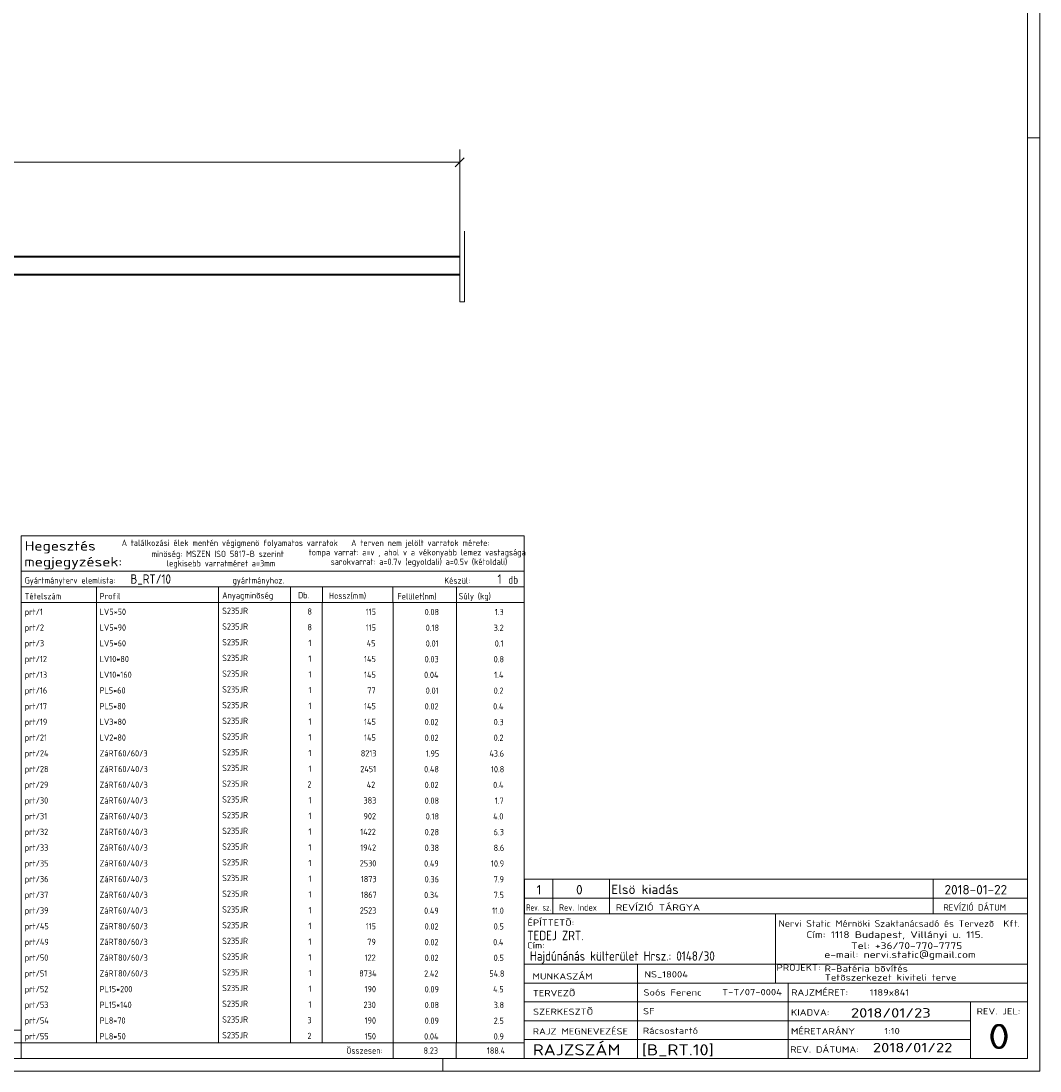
# Model space of a CAD drawing. Header units: millimetres. Extents: x 1 to 1188, y 1 to 840.
# Tile 5 of 6: x 864 to 1188, y 1 to 335. Entities that reach past the tile are written whole.
import ezdxf

# ---------------------------------------------------------------- set-up
doc = ezdxf.new("R2010")
doc.units = ezdxf.units.MM
doc.header["$LTSCALE"] = 0.6
doc.linetypes.add('XKITLINE00', pattern=[0])
doc.linetypes.add('XKITLINE02', pattern=[4, 2, -2])
for name, color, linetype, lineweight in [('DrawingSheet', 5, 'Continuous', 0), ('OtherObjectType', 1, 'Continuous', 0), ('Part', 2, 'Continuous', 0), ('Z-DIMENSIONS', 1, 'Continuous', 0)]:
    doc.layers.add(name, color=color, linetype=linetype, lineweight=lineweight)
doc.styles.add('ISOCPEUR', font='ISOCPEUR.TTF')

msp = doc.modelspace()

# ---------------------------------------------------------------- linework, layer by layer
at = {"layer": 'DrawingSheet', "color": 2, "linetype": 'XKITLINE00', "lineweight": 0}
for p, q in [((1188, 1), (1188, 840)), ((1188, 298), (1184, 298)), ((998, 1), (998, 5)), ((1, 1), (1188, 1))]:
    msp.add_line(p, q, dxfattribs=at)
at = {"layer": 'DrawingSheet', "color": 3, "linetype": 'XKITLINE00', "lineweight": 0}
for p, q in [((1184, 5), (1184, 836)), ((5, 5), (1184, 5))]:
    msp.add_line(p, q, dxfattribs=at)
at = {"layer": 'OtherObjectType', "color": 7, "linetype": 'XKITLINE00', "lineweight": 0}
for p, q in [((863.84, 160.08), (863.84, 171.33)), ((863.84, 171.33), (1023.84, 171.33)), ((1023.84, 171.33), (1023.84, 160.08)), ((863.84, 160.08), (1023.84, 160.08)), ((863.84, 160.08), (1023.84, 160.08)), ((863.84, 160.08), (863.84, 155.08)), ((1023.84, 160.08), (1023.84, 155.08)), ((863.84, 155.08), (1023.84, 155.08)), ((863.84, 155.08), (863.84, 150.08)), ((887.84, 155.08), (887.84, 150.08)), ((926.61, 150.08), (926.61, 155.08)), ((949.5, 155.08), (949.5, 150.08)), ((959.7, 155.08), (959.7, 150.2)), ((982.15, 155.08), (982.15, 150.08)), ((1002.33, 155.08), (1002.33, 150.08)), ((1023.84, 155.08), (1023.84, 150.08)), ((863.84, 150.08), (1023.84, 150.08)), ((863.84, 150.08), (863.84, 145.08)), ((887.84, 150.08), (887.84, 145.08)), ((926.61, 145.08), (926.61, 150.08)), ((949.5, 150.08), (949.5, 145.08)), ((959.67, 150.08), (959.67, 145.08)), ((982.18, 150.08), (982.18, 145.08)), ((1002.33, 150.08), (1002.33, 145.08)), ((1023.84, 150.08), (1023.84, 145.08)), ((863.84, 145.08), (863.84, 140.08)), ((887.84, 145.08), (887.84, 140.08)), ((926.61, 140.08), (926.61, 145.08)), ((949.5, 145.08), (949.5, 140.08)), ((959.67, 145.07), (959.67, 140.07)), ((982.18, 145.08), (982.18, 140.08)), ((1002.33, 145.08), (1002.33, 140.08)), ((1023.84, 145.08), (1023.84, 140.08)), ((863.84, 140.07), (863.84, 135.07)), ((887.84, 140.07), (887.84, 135.07)), ((926.61, 135.07), (926.61, 140.07)), ((949.5, 140.07), (949.5, 135.07)), ((959.67, 140.07), (959.67, 135.07)), ((982.18, 140.07), (982.18, 135.07)), ((1002.33, 140.07), (1002.33, 135.07)), ((1023.84, 140.07), (1023.84, 135.07)), ((863.84, 135.07), (863.84, 130.07)), ((887.84, 135.07), (887.84, 130.07)), ((926.61, 130.07), (926.61, 135.07)), ((949.5, 135.07), (949.5, 130.07)), ((959.67, 135.07), (959.67, 130.07)), ((982.18, 135.07), (982.18, 130.07)), ((1002.33, 135.07), (1002.33, 130.07)), ((1023.84, 135.07), (1023.84, 130.07)), ((863.84, 130.07), (863.84, 125.07)), ((887.84, 130.07), (887.84, 125.07)), ((926.61, 125.07), (926.61, 130.07)), ((949.5, 130.07), (949.5, 125.07)), ((959.67, 130.07), (959.67, 125.07)), ((982.18, 130.07), (982.18, 125.07)), ((1002.33, 130.07), (1002.33, 125.07)), ((1023.84, 130.07), (1023.84, 125.07)), ((863.84, 125.07), (863.84, 120.07)), ((887.84, 125.07), (887.84, 120.07)), ((926.61, 120.07), (926.61, 125.07)), ((949.5, 125.07), (949.5, 120.07)), ((959.67, 125.06), (959.67, 120.06)), ((982.18, 125.07), (982.18, 120.07)), ((1002.33, 125.07), (1002.33, 120.07)), ((1023.84, 125.07), (1023.84, 120.07)), ((863.84, 120.06), (863.84, 115.06)), ((887.84, 120.06), (887.84, 115.06)), ((926.61, 115.06), (926.61, 120.06)), ((949.5, 120.06), (949.5, 115.06)), ((959.67, 120.06), (959.67, 115.06)), ((982.18, 120.06), (982.18, 115.06)), ((1002.33, 120.06), (1002.33, 115.06)), ((1023.84, 120.06), (1023.84, 115.06)), ((863.84, 115.06), (863.84, 110.06)), ((887.84, 115.06), (887.84, 110.06)), ((926.61, 110.06), (926.61, 115.06)), ((949.5, 115.06), (949.5, 110.06)), ((959.67, 115.06), (959.67, 110.06)), ((982.18, 115.06), (982.18, 110.06)), ((1002.33, 115.06), (1002.33, 110.06)), ((1023.84, 115.06), (1023.84, 110.06)), ((863.84, 110.06), (863.84, 105.06)), ((887.84, 110.06), (887.84, 105.06)), ((926.61, 105.06), (926.61, 110.06)), ((949.5, 110.06), (949.5, 105.06)), ((959.67, 110.05), (959.67, 105.05)), ((982.18, 110.06), (982.18, 105.06)), ((1002.33, 110.06), (1002.33, 105.06)), ((1023.84, 110.06), (1023.84, 105.06)), ((863.84, 105.05), (863.84, 100.05)), ((887.84, 105.05), (887.84, 100.05)), ((926.61, 100.05), (926.61, 105.05)), ((949.5, 105.05), (949.5, 100.05)), ((959.67, 105.05), (959.67, 100.05)), ((982.18, 105.05), (982.18, 100.05)), ((1002.33, 105.05), (1002.33, 100.05)), ((1023.84, 105.05), (1023.84, 100.05)), ((863.84, 100.05), (863.84, 95.05)), ((887.84, 100.05), (887.84, 95.05)), ((926.61, 95.05), (926.61, 100.05)), ((949.5, 100.05), (949.5, 95.05)), ((959.67, 100.05), (959.67, 95.05)), ((982.18, 100.05), (982.18, 95.05)), ((1002.33, 100.05), (1002.33, 95.05)), ((1023.84, 100.05), (1023.84, 95.05)), ((863.84, 95.05), (863.84, 90.05)), ((887.84, 95.05), (887.84, 90.05)), ((926.61, 90.05), (926.61, 95.05)), ((949.5, 95.05), (949.5, 90.05)), ((959.67, 95.05), (959.67, 90.05)), ((982.18, 95.05), (982.18, 90.05)), ((1002.33, 95.05), (1002.33, 90.05)), ((1023.84, 95.05), (1023.84, 90.05)), ((863.84, 90.05), (863.84, 85.05)), ((887.84, 90.05), (887.84, 85.05)), ((926.61, 85.05), (926.61, 90.05)), ((949.5, 90.05), (949.5, 85.05)), ((959.67, 90.04), (959.67, 85.04)), ((982.18, 90.05), (982.18, 85.05)), ((1002.33, 90.05), (1002.33, 85.05)), ((1023.84, 90.05), (1023.84, 85.05)), ((863.84, 85.04), (863.84, 80.04)), ((887.84, 85.04), (887.84, 80.04)), ((926.61, 80.04), (926.61, 85.04)), ((949.5, 85.04), (949.5, 80.04)), ((959.67, 85.04), (959.67, 80.04)), ((982.18, 85.04), (982.18, 80.04)), ((1002.33, 85.04), (1002.33, 80.04)), ((1023.84, 85.04), (1023.84, 80.04)), ((863.84, 80.04), (863.84, 75.04)), ((887.84, 80.04), (887.84, 75.04)), ((926.61, 75.04), (926.61, 80.04)), ((949.5, 80.04), (949.5, 75.04)), ((959.67, 80.04), (959.67, 75.04)), ((982.18, 80.04), (982.18, 75.04)), ((1002.33, 80.04), (1002.33, 75.04)), ((1023.84, 80.04), (1023.84, 75.04)), ((863.84, 75.04), (863.84, 70.04)), ((887.84, 75.04), (887.84, 70.04)), ((926.61, 70.04), (926.61, 75.04)), ((949.5, 75.04), (949.5, 70.04)), ((959.67, 75.03), (959.67, 70.03)), ((982.18, 75.04), (982.18, 70.04)), ((1002.33, 75.04), (1002.33, 70.04)), ((1023.84, 75.04), (1023.84, 70.04)), ((863.84, 70.03), (863.84, 65.03)), ((887.84, 70.03), (887.84, 65.03)), ((926.61, 65.03), (926.61, 70.03)), ((949.5, 70.03), (949.5, 65.03)), ((959.67, 70.03), (959.67, 65.03)), ((982.18, 70.03), (982.18, 65.03)), ((1002.33, 70.03), (1002.33, 65.03)), ((1023.84, 70.03), (1023.84, 65.03)), ((863.84, 65.03), (863.84, 60.03)), ((887.84, 65.03), (887.84, 60.03)), ((926.61, 60.03), (926.61, 65.03)), ((949.5, 65.03), (949.5, 60.03)), ((959.67, 65.03), (959.67, 60.03)), ((982.18, 65.03), (982.18, 60.03)), ((1002.33, 65.03), (1002.33, 60.03)), ((1023.84, 65.03), (1023.84, 60.03)), ((1024, 62.05), (1184, 62.05)), ((1024, 62.05), (1024, 56.05)), ((1033, 62.05), (1033, 56.05)), ((1051, 62.05), (1051, 56.05)), ((1154, 62.05), (1154, 56.05)), ((1184, 62.05), (1184, 56.05)), ((863.84, 60.03), (863.84, 55.03)), ((887.84, 60.03), (887.84, 55.03)), ((926.61, 55.03), (926.61, 60.03)), ((949.5, 60.03), (949.5, 55.03)), ((959.67, 60.03), (959.67, 55.03)), ((982.18, 60.03), (982.18, 55.03)), ((1002.33, 60.03), (1002.33, 55.03)), ((1023.84, 60.03), (1023.84, 55.03)), ((863.84, 55.03), (863.84, 50.03)), ((887.84, 55.03), (887.84, 50.03)), ((926.61, 50.03), (926.61, 55.03)), ((949.5, 55.03), (949.5, 50.03)), ((959.67, 55.02), (959.67, 50.02)), ((982.18, 55.03), (982.18, 50.03)), ((1002.33, 55.03), (1002.33, 50.03)), ((1023.84, 55.03), (1023.84, 50.03)), ((1024, 56.05), (1024, 51.05)), ((1024, 56.05), (1184, 56.05)), ((1033, 56.05), (1033, 51.05)), ((1051, 56.05), (1051, 51.05)), ((1154, 56.05), (1154, 51.05)), ((1184, 56.05), (1184, 51.05)), ((1023.84, 51.05), (1023.84, 6.75)), ((1023.84, 51.05), (1184, 51.05)), ((1184, 51.05), (1024, 51.05)), ((1103.84, 51), (1103.84, 35)), ((1183.98, 5), (1184, 51.05)), ((863.84, 50.02), (863.84, 45.02)), ((887.84, 50.02), (887.84, 45.02)), ((926.61, 45.02), (926.61, 50.02)), ((949.5, 50.02), (949.5, 45.02)), ((959.67, 50.02), (959.67, 45.02)), ((982.18, 50.02), (982.18, 45.02)), ((1002.33, 50.02), (1002.33, 45.02)), ((1023.84, 50.02), (1023.84, 45.02)), ((863.84, 45.02), (863.84, 40.02)), ((887.84, 45.02), (887.84, 40.02)), ((926.61, 40.02), (926.61, 45.02)), ((949.5, 45.02), (949.5, 40.02)), ((959.67, 45.02), (959.67, 40.02)), ((982.18, 45.02), (982.18, 40.02)), ((1002.33, 45.02), (1002.33, 40.02)), ((1023.84, 45.02), (1023.84, 40.02)), ((863.84, 40.02), (863.84, 35.02)), ((887.84, 40.02), (887.84, 35.02)), ((926.61, 35.02), (926.61, 40.02)), ((949.5, 40.02), (949.5, 35.02)), ((959.67, 40.01), (959.67, 35.01)), ((982.18, 40.02), (982.18, 35.02)), ((1002.33, 40.02), (1002.33, 35.02)), ((1023.84, 40.02), (1023.84, 35.02)), ((863.84, 35.01), (863.84, 30.01)), ((887.84, 35.01), (887.84, 30.01)), ((926.61, 30.01), (926.61, 35.01)), ((949.5, 35.01), (949.5, 30.01)), ((959.67, 35.01), (959.67, 30.01)), ((982.18, 35.01), (982.18, 30.01)), ((1002.33, 35.01), (1002.33, 30.01)), ((1023.84, 35.01), (1023.84, 30.01)), ((1023.98, 35), (1183.98, 35)), ((1059.98, 35), (1059.98, 5)), ((1103.84, 35), (1103.84, 29)), ((863.84, 30.01), (863.84, 25.01)), ((887.84, 30.01), (887.84, 25.01)), ((926.61, 25.01), (926.61, 30.01)), ((949.5, 30.01), (949.5, 25.01)), ((959.67, 30.01), (959.67, 25.01)), ((982.18, 30.01), (982.18, 25.01)), ((1002.33, 30.01), (1002.33, 25.01)), ((1023.84, 30.01), (1023.84, 25.01)), ((1023.98, 29), (1107.84, 29)), ((1107.84, 29), (1107.84, 5)), ((1107.84, 29), (1183.84, 29)), ((863.84, 25.01), (863.84, 20.01)), ((887.84, 25.01), (887.84, 20.01)), ((926.61, 20.01), (926.61, 25.01)), ((949.5, 25.01), (949.5, 20.01)), ((959.67, 25.01), (959.67, 20.01)), ((982.18, 25.01), (982.18, 20.01)), ((1002.33, 25.01), (1002.33, 20.01)), ((1023.84, 25.01), (1023.84, 20.01)), ((1023.98, 23), (1183.98, 23)), ((1165.84, 23), (1165.84, 5)), ((863.84, 20.01), (863.84, 15.01)), ((887.84, 20.01), (887.84, 15.01)), ((926.61, 15.01), (926.61, 20.01)), ((949.5, 20.01), (949.5, 15.01)), ((959.67, 20), (959.67, 15)), ((982.18, 20.01), (982.18, 15.01)), ((1002.33, 20.01), (1002.33, 15.01)), ((1023.84, 20.01), (1023.84, 15.01)), ((1023.98, 17), (1165.84, 17)), ((819.84, 14), (863.84, 14)), ((863.84, 15), (863.84, 10)), ((863.84, 10), (863.84, 14)), ((887.84, 15), (887.84, 10)), ((926.61, 10), (926.61, 15)), ((949.5, 15), (949.5, 10)), ((959.67, 15), (959.67, 10)), ((982.18, 15), (982.18, 10)), ((1002.33, 15), (1002.33, 10)), ((1023.84, 15), (1023.84, 10)), ((1023.98, 11), (1165.98, 11)), ((819.84, 10), (863.84, 10)), ((863.84, 10), (1023.84, 10)), ((863.84, 10), (863.84, 5)), ((982.19, 10), (982.19, 5)), ((1002.31, 10), (1002.31, 5)), ((1023.84, 10), (1023.84, 5)), ((863.84, 5), (1023.84, 5)), ((1023.98, 5), (1183.98, 5))]:
    msp.add_line(p, q, dxfattribs=at)
at = {"layer": 'OtherObjectType', "color": 1, "linetype": 'XKITLINE00', "lineweight": 0}
for p, q in [((1184, 62.05), (1024, 62.05)), ((1024, 56.05), (1184, 56.05))]:
    msp.add_line(p, q, dxfattribs=at)
at = {"layer": 'Part', "color": 2, "linetype": 'XKITLINE00', "lineweight": 0}
for p, q in [((1003.39, 268.26), (1003.39, 245.8)), ((1004.89, 245.8), (1004.89, 268.26)), ((1003.39, 260.3), (189.48, 260.3)), ((1003.39, 260), (189.48, 260)), ((1003.39, 260.3), (1003.39, 260)), ((189.48, 254.6), (1003.39, 254.6)), ((1003.39, 254.3), (189.48, 254.3)), ((1003.39, 254.6), (1003.39, 254.3)), ((1003.39, 245.8), (1004.89, 245.8))]:
    msp.add_line(p, q, dxfattribs=at)
at = {"layer": 'Part', "color": 7, "linetype": 'XKITLINE02', "lineweight": 0}
msp.add_line((1003.39, 254.6), (1003.39, 260), dxfattribs=at)
at = {"layer": 'Z-DIMENSIONS', "color": 7, "linetype": 'XKITLINE00', "lineweight": 0}
for p, q in [((1003.39, 261.3), (1003.39, 294.33)), ((1004.8, 291.65), (1001.97, 288.82)), ((169.39, 290.23), (1003.39, 290.23))]:
    msp.add_line(p, q, dxfattribs=at)
at = {"layer": 'Z-DIMENSIONS', "color": 3}
msp.add_point((1003.39, 290.23), dxfattribs=at)

# ---------------------------------------------------------------- texts
at = {"layer": 'OtherObjectType', "color": 7, "style": 'ISOCPEUR'}
for s, height, width, p in [('A találkozási élek mentén végigmenö folyamatos varratok', 2, 0.85, (895.84, 168.08)), ('A terven nem jelölt varratok mérete:', 2, 0.85, (968.86, 168.08)), ('Hegesztés', 3, 1.19, (864.99, 166.64)), ('tompa varrat: a=v , ahol v a vékonyabb lemez vastagsága', 2, 0.85, (955.34, 165.08)), ('megjegyzések:', 3, 1.19, (864.84, 161.58)), ('minöség: MSZEN ISO 5817-B szerint', 2, 0.85, (905.34, 164.58)), ('legkisebb varratméret a=3mm', 2, 0.85, (910.16, 161.58)), ('sarokvarrat: a=0.7v (egyoldali) a=0.5v (kétoldali)', 2, 0.85, (962.34, 162.08)), ('Gyártmányterv elemlista:                               gyártmányhoz.', 2, 0.85, (864.99, 156.14)), ('Készül:', 2, 0.85, (998.47, 156.08)), ('db', 2.5, 0.85, (1018.84, 156.08)), ('Anyagminõség', 2, 0.85, (927.83, 151.37)), ('Tételszám', 2, 0.85, (864.99, 151.14)), ('Profil', 2, 0.85, (888.84, 151.14)), ('Db.', 2, 0.85, (951.96, 151.43)), ('Hossz(mm)', 2, 0.85, (961.78, 151.28)), ('Felület(nm)', 2, 0.85, (983.56, 151.08)), ('Súly (kg)', 2, 0.85, (1003.05, 151.14)), ('1', 3, 1.017001, (1027.82, 57.2)), ('0', 3, 1.017001, (1040.4, 57.2)), ('Elsö kiadás', 3, 1.017001, (1051.63, 57.31)), ('2018-01-22', 3, 1.017001, (1157.62, 57.2)), ('Rev. sz.', 2, 0.68, (1024.54, 52.05)), ('Rev. Index', 2, 0.85, (1035, 52.05)), ('REVÍZIÓ TÁRGYA', 2, 1.275, (1053, 52.05)), ('REVÍZIÓ DÁTUM', 2, 1.02, (1157.28, 52.05)), ('ÉPÍTTETÕ:', 2, 1.211571, (1024.96, 47.22)), ('Nervi Static Mérnöki\xa0Szaktanácsadó\xa0és\xa0Tervezõ  Kft.', 2.1176, 1.08375, (1104.84, 46.88)), ('TEDEJ ZRT.', 3, 0.85, (1024.87, 42.62)), ('Cím:\xa01118 Budapest, Villányi u. 115.', 2.1176, 1.250101, (1113.68, 43.35)), ('Cím:', 2, 1.211571, (1024.84, 40)), ('Tel:\xa0+36/70-770-7775', 2.1176, 1.250101, (1127.91, 39.82)), ('Hajdúnánás külterület Hrsz.: 0148/30', 3, 0.85, (1025.73, 36.1)), ('e-mail:\xa0nervi.static@gmail.com', 2.1176, 1.250101, (1119.38, 37)), ('PROJEKT:', 2, 1.211571, (1104.18, 32.9)), ('R-Batéria bõvítés', 2, 1.211571, (1119.47, 32.6)), ('MUNKASZÁM', 2, 1.211571, (1026.55, 30.12)), ('NS_18004', 2, 1.211571, (1062.17, 30.76)), ('Tetõszerkezet kiviteli terve', 2, 1.211571, (1119.54, 29.78)), ('TERVEZÕ', 2, 1.211571, (1026.63, 24.79)), ('Soós Ferenc', 2, 1.211571, (1061.84, 25)), ('T-T/07-0004', 2, 1.211571, (1086.86, 25.11)), ('RAJZMÉRET:', 2, 1.211571, (1108.84, 25)), ('1189x841', 2, 1.211571, (1133.84, 25)), ('SZERKESZTÕ', 2, 1.211571, (1026.72, 18.87)), ('SF', 2, 1.211571, (1061.72, 19.04)), ('KIADVA:', 2, 1.211571, (1108.78, 18.64)), ('2018/01/23', 3, 1.275, (1127.84, 18)), ('REV. JEL:', 2, 1.211571, (1167.84, 19)), ('RAJZ MEGNEVEZÉSE', 2, 1.211571, (1026.62, 12.62)), ('Rácsostartó', 2, 1.211571, (1061.65, 12.82)), ('MÉRETARÁNY', 2, 1.211571, (1108.78, 12.65)), ('1:10', 2, 1.211571, (1138.51, 12.72)), ('0', 8, 1.275, (1171.45, 8)), ('RAJZSZÁM', 3.5, 1.211571, (1026.62, 6)), ('2018/01/22', 3, 1.275, (1134.83, 6.95)), ('Összesen:', 2, 0.85, (967.33, 6.5)), ('[B_RT.10]', 3.5, 1.211571, (1061.3, 5.99)), ('REV. DÁTUMA:', 2, 1.211571, (1108.53, 6.85))]:
    msp.add_text(s, height=height, dxfattribs=dict(at, width=width)).set_placement(p)
at = {"layer": 'OtherObjectType', "color": 5, "style": 'ISOCPEUR', "width": 0.85}
for s, height, p in [('B_RT/10', 3, (898.65, 156.08)), ('1', 3, (1015.41, 156.08)), ('prt/1', 2, (864.99, 146.14)), ('LV5*50', 2, (888.84, 146.14)), ('S235JR', 2, (927.83, 146.48)), ('8', 2, (954.94, 146.25)), ('115', 2, (973.47, 146.14)), ('0.08', 2, (992.23, 146.08)), ('1.3', 2, (1014.54, 146.08)), ('prt/2', 2, (864.99, 141.14)), ('LV5*90', 2, (888.84, 141.14)), ('S235JR', 2, (927.83, 141.48)), ('8', 2, (954.94, 141.24)), ('115', 2, (973.47, 141.14)), ('0.18', 2, (992.58, 141.07)), ('3.2', 2, (1014.19, 141.07)), ('prt/3', 2, (864.99, 136.13)), ('LV5*60', 2, (888.84, 136.13)), ('S235JR', 2, (927.83, 136.47)), ('1', 2, (955.28, 136.24)), ('45', 2, (973.81, 136.13)), ('0.01', 2, (992.58, 136.07)), ('0.1', 2, (1014.54, 136.07)), ('prt/12', 2, (864.99, 131.13)), ('LV10*80', 2, (888.84, 131.13)), ('S235JR', 2, (927.83, 131.47)), ('1', 2, (955.28, 131.24)), ('145', 2, (972.95, 131.13)), ('0.03', 2, (992.23, 131.07)), ('0.8', 2, (1014.19, 131.07)), ('prt/13', 2, (864.99, 126.13)), ('LV10*160', 2, (888.84, 126.13)), ('S235JR', 2, (927.83, 126.47)), ('1', 2, (955.28, 126.24)), ('145', 2, (972.95, 126.13)), ('0.04', 2, (992.06, 126.07)), ('1.4', 2, (1014.36, 126.07)), ('prt/16', 2, (864.99, 121.13)), ('PL5*60', 2, (888.84, 121.13)), ('S235JR', 2, (927.83, 121.46)), ('1', 2, (955.28, 121.23)), ('77', 2, (973.98, 121.13)), ('0.01', 2, (992.58, 121.06)), ('0.2', 2, (1014.19, 121.06)), ('prt/17', 2, (864.99, 116.12)), ('PL5*80', 2, (888.84, 116.12)), ('S235JR', 2, (927.83, 116.46)), ('1', 2, (955.28, 116.23)), ('145', 2, (972.95, 116.12)), ('0.02', 2, (992.23, 116.06)), ('0.4', 2, (1014.02, 116.06)), ('prt/19', 2, (864.99, 111.12)), ('LV3*80', 2, (888.84, 111.12)), ('S235JR', 2, (927.83, 111.46)), ('1', 2, (955.28, 111.23)), ('145', 2, (972.95, 111.12)), ('0.02', 2, (992.23, 111.06)), ('0.3', 2, (1014.19, 111.06)), ('prt/21', 2, (864.99, 106.12)), ('LV2*80', 2, (888.84, 106.12)), ('S235JR', 2, (927.83, 106.46)), ('1', 2, (955.28, 106.22)), ('145', 2, (972.95, 106.12)), ('0.02', 2, (992.23, 106.05)), ('0.2', 2, (1014.19, 106.05)), ('prt/24', 2, (864.99, 101.11)), ('ZáRT60/60/3', 2, (888.84, 101.11)), ('S235JR', 2, (927.83, 101.45)), ('1', 2, (955.28, 101.22)), ('8213', 2, (971.92, 101.11)), ('1.95', 2, (992.58, 101.05)), ('43.6', 2, (1012.82, 101.05)), ('prt/28', 2, (864.99, 96.11)), ('ZáRT60/40/3', 2, (888.84, 96.11)), ('S235JR', 2, (927.83, 96.45)), ('1', 2, (955.28, 96.22)), ('2451', 2, (971.75, 96.11)), ('0.48', 2, (992.06, 96.05)), ('10.8', 2, (1013.33, 96.05)), ('prt/29', 2, (864.99, 91.11)), ('ZáRT60/40/3', 2, (888.84, 91.11)), ('S235JR', 2, (927.83, 91.45)), ('2', 2, (954.94, 91.22)), ('42', 2, (973.81, 91.11)), ('0.02', 2, (992.23, 91.05)), ('0.4', 2, (1014.02, 91.05)), ('prt/30', 2, (864.99, 86.11)), ('ZáRT60/40/3', 2, (888.84, 86.11)), ('S235JR', 2, (927.83, 86.44)), ('1', 2, (955.28, 86.21)), ('383', 2, (972.78, 86.11)), ('0.08', 2, (992.23, 86.04)), ('1.7', 2, (1014.54, 86.04)), ('prt/31', 2, (864.99, 81.1)), ('ZáRT60/40/3', 2, (888.84, 81.1)), ('S235JR', 2, (927.83, 81.44)), ('1', 2, (955.28, 81.21)), ('902', 2, (972.78, 81.1)), ('0.18', 2, (992.58, 81.04)), ('4.0', 2, (1014.02, 81.04)), ('prt/32', 2, (864.99, 76.1)), ('ZáRT60/40/3', 2, (888.84, 76.1)), ('S235JR', 2, (927.83, 76.44)), ('1', 2, (955.28, 76.21)), ('1422', 2, (971.75, 76.1)), ('0.28', 2, (992.23, 76.04)), ('6.3', 2, (1014.19, 76.04)), ('prt/33', 2, (864.99, 71.1)), ('ZáRT60/40/3', 2, (888.84, 71.1)), ('S235JR', 2, (927.83, 71.44)), ('1', 2, (955.28, 71.2)), ('1942', 2, (971.75, 71.1)), ('0.38', 2, (992.23, 71.03)), ('8.6', 2, (1014.19, 71.03)), ('prt/35', 2, (864.99, 66.09)), ('ZáRT60/40/3', 2, (888.84, 66.09)), ('S235JR', 2, (927.83, 66.43)), ('1', 2, (955.28, 66.2)), ('2530', 2, (971.58, 66.09)), ('0.49', 2, (992.06, 66.03)), ('10.9', 2, (1013.33, 66.03)), ('prt/36', 2, (864.99, 61.09)), ('ZáRT60/40/3', 2, (888.84, 61.09)), ('S235JR', 2, (927.83, 61.43)), ('1', 2, (955.28, 61.2)), ('1873', 2, (971.92, 61.09)), ('0.36', 2, (992.23, 61.03)), ('7.9', 2, (1014.19, 61.03)), ('prt/37', 2, (864.99, 56.09)), ('ZáRT60/40/3', 2, (888.84, 56.09)), ('S235JR', 2, (927.83, 56.43)), ('1', 2, (955.28, 56.2)), ('1867', 2, (971.92, 56.09)), ('0.34', 2, (992.06, 56.03)), ('7.5', 2, (1014.19, 56.03)), ('prt/39', 2, (864.99, 51.09)), ('ZáRT60/40/3', 2, (888.84, 51.09)), ('S235JR', 2, (927.83, 51.42)), ('1', 2, (955.28, 51.19)), ('2523', 2, (971.58, 51.09)), ('0.49', 2, (992.06, 51.02)), ('11.0', 2, (1013.68, 51.02)), ('prt/45', 2, (864.99, 46.08)), ('ZáRT80/60/3', 2, (888.84, 46.08)), ('S235JR', 2, (927.83, 46.42)), ('1', 2, (955.28, 46.19)), ('115', 2, (973.47, 46.08)), ('0.02', 2, (992.23, 46.02)), ('0.5', 2, (1014.19, 46.02)), ('ZáRT80/60/3', 2, (888.84, 41.08)), ('S235JR', 2, (927.83, 41.42)), ('prt/49', 2, (864.99, 41.08)), ('1', 2, (955.28, 41.19)), ('79', 2, (973.98, 41.08)), ('0.02', 2, (992.23, 41.02)), ('0.4', 2, (1014.02, 41.02)), ('prt/50', 2, (864.99, 36.08)), ('ZáRT80/60/3', 2, (888.84, 36.08)), ('S235JR', 2, (927.83, 36.42)), ('1', 2, (955.28, 36.18)), ('122', 2, (973.13, 36.08)), ('0.02', 2, (992.23, 36.01)), ('0.5', 2, (1014.19, 36.01)), ('ZáRT80/60/3', 2, (888.84, 31.07)), ('S235JR', 2, (927.83, 31.41)), ('prt/51', 2, (864.99, 31.07)), ('1', 2, (955.28, 31.18)), ('8734', 2, (971.41, 31.07)), ('2.42', 2, (992.06, 31.01)), ('54.8', 2, (1012.82, 31.01)), ('prt/52', 2, (864.99, 26.07)), ('PL15*200', 2, (888.84, 26.07)), ('S235JR', 2, (927.83, 26.41)), ('1', 2, (955.28, 26.18)), ('190', 2, (973.13, 26.07)), ('0.09', 2, (992.23, 26.01)), ('4.5', 2, (1014.02, 26.01)), ('S235JR', 2, (927.83, 21.41)), ('prt/53', 2, (864.99, 21.07)), ('PL15*140', 2, (888.84, 21.07)), ('1', 2, (955.28, 21.18)), ('230', 2, (972.78, 21.07)), ('0.08', 2, (992.23, 21.01)), ('3.8', 2, (1014.19, 21.01)), ('prt/54', 2, (864.99, 16.07)), ('PL8*70', 2, (888.84, 16.07)), ('S235JR', 2, (927.83, 16.4)), ('3', 2, (954.94, 16.17)), ('190', 2, (973.13, 16.07)), ('0.09', 2, (992.23, 16)), ('2.5', 2, (1014.19, 16)), ('S235JR', 2, (927.83, 11.4)), ('prt/55', 2, (864.99, 11.06)), ('PL8*50', 2, (888.84, 11.06)), ('2', 2, (954.94, 11.17)), ('150', 2, (973.13, 11.06)), ('0.04', 2, (992.06, 11)), ('0.9', 2, (1014.19, 11)), ('8.23', 2, (991.89, 6.5)), ('188.4', 2, (1012.03, 6.5))]:
    msp.add_text(s, height=height, dxfattribs=at).set_placement(p)

doc.saveas('drawing.dxf')
